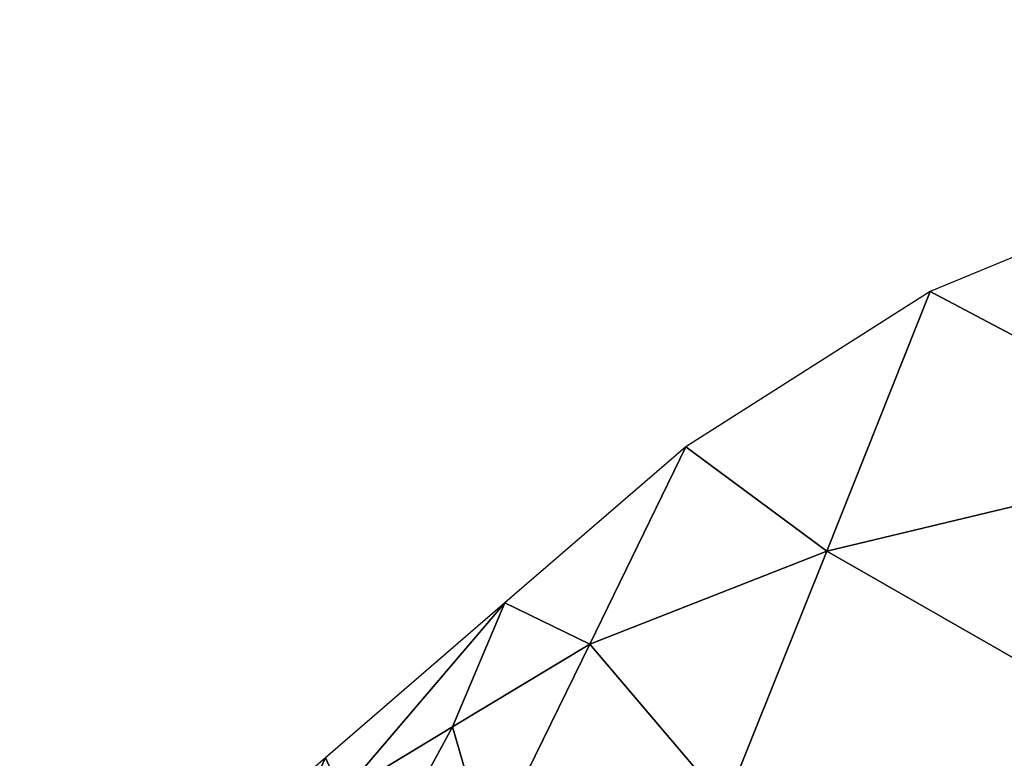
# Model space of a CAD drawing. Header units: inches. Extents: x -10.6 to 10.7, y -8.8 to 8.8.
# Tile 14 of 28: x -9.871 to -9.096, y 7.879 to 8.461. Entities that reach past the tile are written whole.
import ezdxf

# ---------------------------------------------------------------- set-up
doc = ezdxf.new("R2010")
doc.units = ezdxf.units.IN
doc.header["$MEASUREMENT"] = 0
doc.layers.get('0').update_dxf_attribs({"true_color": 0x5890e1})

msp = doc.modelspace()

# ---------------------------------------------------------------- meshes
at = {"color": 153, "true_color": 0x5890e1}
mesh = msp.add_polyface(dxfattribs=at)
corners = [(-9.58974, 7.62782, 1.75809), (-9.39207, 7.65563, 1.94033), (-9.31514, 7.84325, 1.76407), (-9.5015, 7.8059, 1.63593), (-9.68864, 7.60785, 1.56828), (-9.59978, 7.77525, 1.50752), (-8.50165, 7.92077, 1.971), (-8.51262, 7.69384, 2.2197), (-7.99935, 7.70173, 2.24449), (-8.52047, 7.40294, 2.37865), (-9.00495, 7.67806, 2.10626), (-8.96105, 7.88537, 1.88633), (-9.03636, 7.39899, 2.25708), (-8.91312, 8.11951, 1.63752), (-8.48966, 8.18221, 1.68433), (-8.86317, 8.36708, 1.37427), (-8.47718, 8.46091, 1.37867), (-9.15399, 8.2468, 1.35964), (-9.23529, 8.04219, 1.56704), (-9.42176, 7.96893, 1.49297), (-9.34626, 8.12442, 1.3396), (-9.48868, 8.0015, 1.31695), (-9.5299, 7.90388, 1.42398), (-9.61709, 7.8512, 1.36877), (-9.6299, 7.8796, 1.29449), (-9.68964, 7.75319, 1.38447), (-9.73537, 7.78857, 1.27772), (-9.77947, 7.60895, 1.37966), (-9.77052, 7.75822, 1.27212), (-9.77052, 7.75822, 1.27212), (-9.87075, 7.54594, 1.2454)]
mesh.append_faces([[corners[k] for k in face] for face in [(0, 1, 2), (2, 3, 0), (4, 0, 3), (3, 5, 4), (6, 7, 8), (9, 7, 10), (11, 10, 7), (7, 6, 11), (10, 11, 2), (2, 1, 10), (12, 10, 1), (13, 11, 6), (6, 14, 13), (15, 13, 14), (14, 16, 15), (13, 15, 17), (17, 18, 13), (11, 13, 18), (18, 2, 11), (19, 3, 2), (2, 18, 19), (20, 19, 18), (18, 17, 20), (19, 20, 21), (21, 22, 19), (3, 19, 22), (22, 5, 3), (23, 22, 21), (21, 24, 23), (25, 23, 24), (24, 26, 25), (23, 25, 5), (5, 22, 23), (27, 4, 5), (5, 25, 27), (28, 27, 25), (25, 26, 28), (27, 28, 29), (29, 30, 27)]], dxfattribs={"vtx2": -1, "color": 153})

doc.saveas('drawing.dxf')
